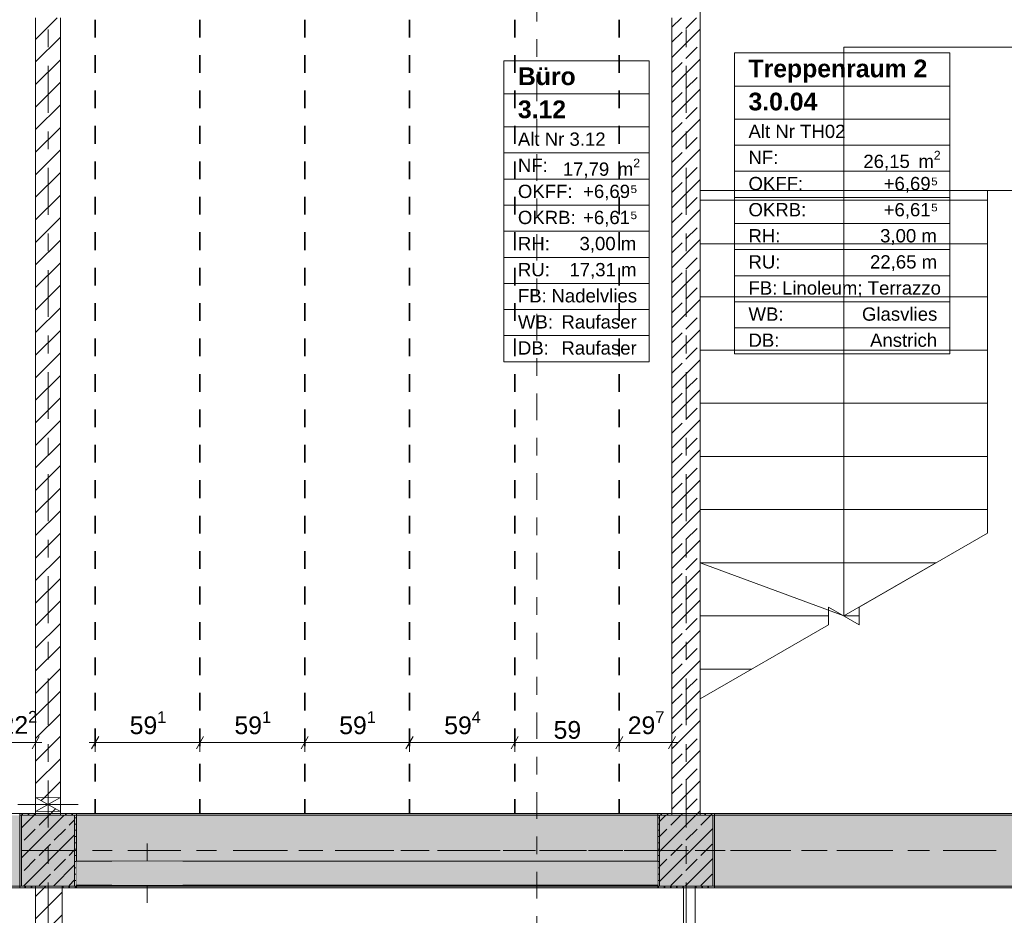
# Model space of a CAD drawing. Header units: metres. Extents: x -3.6 to 84.5, y -11 to 16.8.
# Tile 53 of 124: x 7.6 to 13.1, y 7.9 to 13. Entities that reach past the tile are written whole.
import ezdxf

# ---------------------------------------------------------------- set-up
doc = ezdxf.new("R2010")
doc.units = ezdxf.units.M
doc.header["$MEASUREMENT"] = 0
for name, pattern in [('Achse', [0.2, 0.1, -0.05, 0, -0.05]), ('Schnittlinie', [0.3, 0.15, -0.075, 0, -0.075]), ('Strichlinie doppelt', [0.546806, 0.264583, -0.105833, 0.070556, -0.105833]), ('Strichlinie eng', [0.115, 0.075, -0.04]), ('Wipeout_Contour', [1, 0, -1])]:
    doc.linetypes.add(name, pattern=pattern)
for name, color, linetype in [('155 - Bemaßung_ Beschriftung.Ausbau - Deckenelemente', 7, 'Continuous'), ('201a - Marker.Schnitt - optisch Grundriss', 7, 'Continuous'), ('401 - Zone.Raum_ Raumbegrenzung_ Whg.', 7, 'Continuous'), ('451 - Universal.Achsen Raster', 7, 'Continuous'), ('605 - Struktur.Wand Innen', 7, 'Continuous'), ('607 - Struktur.Stütze', 7, 'Continuous'), ('608 - Struktur.Träger', 7, 'Continuous'), ('610 - Struktur.Treppe_ Rampe', 7, 'Continuous'), ('Abbruch_605 - Struktur.Wand Innen', 7, 'Continuous'), ('Neubau_605 - Struktur.Wand Innen', 7, 'Continuous')]:
    doc.layers.add(name, color=color, linetype=linetype)
doc.styles.add('ERSTELLTER_STIL_1', font='txt')
doc.styles.add('ERSTELLTER_STIL_2', font='txt')
doc.linetypes.add('Abbruch 1', pattern='A,0,[1,2022.0244.A_L5A-PL04.09_iA_Deckenelemente 2.OG1.Shx,S=0.001984,R=0,X=0,Y=0],-0.25,0', length=0.25)
doc.dimstyles.new('ERSTELLTER_STIL__1', dxfattribs={"dimtxt": 0.1, "dimasz": 0.0532, "dimexe": 0.18, "dimexo": 0.0625, "dimgap": 0, "dimtad": 1, "dimtih": 1, "dimtoh": 1, "dimzin": 0, "dimdsep": 46, "dimtxsty": 'ERSTELLTER_STIL_2', "dimblk": 'ARROWHEAD_2', "dimblk1": 'ARROWHEAD_2', "dimblk2": 'ARROWHEAD_2', "dimcen": 0.09, "dimse1": 1, "dimse2": 1, "dimclrd": 7, "dimclre": 7, "dimclrt": 7, "dimazin": 0, "dimtfac": 1, "dimtdec": 4, "dimtmove": 0, "dimatfit": 3, "dimfxl": 1, "dimtolj": 1, "dimtzin": 0, "dimarcsym": 0})
doc.dimstyles.new('ERSTELLTER_STIL__2', dxfattribs={"dimtxt": 0.1, "dimasz": 0.0532, "dimexe": 0.18, "dimexo": 0.0625, "dimgap": 0, "dimtad": 1, "dimtih": 1, "dimtoh": 1, "dimzin": 0, "dimdsep": 46, "dimtxsty": 'ERSTELLTER_STIL_2', "dimblk": 'ARROWHEAD_2', "dimblk1": 'ARROWHEAD_2', "dimblk2": 'ARROWHEAD_2', "dimcen": 0.09, "dimse1": 1, "dimse2": 1, "dimclrd": 7, "dimclre": 7, "dimclrt": 7, "dimazin": 0, "dimtfac": 1, "dimtdec": 4, "dimtmove": 2, "dimatfit": 3, "dimfxl": 1, "dimtolj": 1, "dimtzin": 0, "dimarcsym": 0})
pattern_1 = [(45, (0, 0), (-0.08485281, 0.08485281), []), (45, (-0.04243, 0.04243), (-0.08485281, 0.08485281), [0.09, -0.03])]
pattern_2 = [(45, (0, 0), (-0.01767767, 0.01767767), [0, -0.025])]
pattern_3 = [(45, (0, 0), (-0.0636396, 0.0636396), [])]

# ---------------------------------------------------------------- blocks, each defined once
blk = doc.blocks.new('*D205')
at = {"layer": '155 - Bemaßung_ Beschriftung.Ausbau - Deckenelemente', "color": 7, "linetype": 'Continuous', "lineweight": 5}
for p, q in [((8.0162, 8.945), (7.9758, 8.875)), ((7.996, 8.8575), (7.996, 8.9625)), ((8.6072, 8.945), (8.5668, 8.875)), ((8.587, 8.8575), (8.587, 8.9625)), ((7.9618, 8.91), (7.996, 8.91)), ((7.996, 8.91), (8.587, 8.91))]:
    blk.add_line(p, q, dxfattribs=at)
at = {"layer": '155 - Bemaßung_ Beschriftung.Ausbau - Deckenelemente', "color": 7, "lineweight": 5, "insert": (8.1906, 8.9283), "char_height": 0.1, "attachment_point": 7, "style": 'ERSTELLTER_STIL_2'}
blk.add_mtext('\\A1;{\\pql;\\fArial|b0|i0|c0|p38;59\\fArial|b0|i0|c0|p38;\\A1{\\H.66x;\\S1^  ;}}', dxfattribs=at)
blk = doc.blocks.new('ARROWHEAD_2')
at = {"color": 0, "linetype": 'Continuous', "lineweight": 0}
for p, q in [((0, 0), (-1, 0)), ((-0.38, -0.66), (0.38, 0.66))]:
    blk.add_line(p, q, dxfattribs=at)
blk = doc.blocks.new('*D206')
at = {"layer": '155 - Bemaßung_ Beschriftung.Ausbau - Deckenelemente', "color": 7, "linetype": 'Continuous', "lineweight": 5}
for p, q in [((8.6072, 8.945), (8.5668, 8.875)), ((8.587, 8.8575), (8.587, 8.9625)), ((9.1982, 8.945), (9.1578, 8.875)), ((9.178, 8.8575), (9.178, 8.9625)), ((8.587, 8.91), (9.178, 8.91))]:
    blk.add_line(p, q, dxfattribs=at)
at = {"layer": '155 - Bemaßung_ Beschriftung.Ausbau - Deckenelemente', "color": 7, "lineweight": 5, "insert": (8.7816, 8.9283), "char_height": 0.1, "attachment_point": 7, "style": 'ERSTELLTER_STIL_2'}
blk.add_mtext('\\A1;{\\pql;\\fArial|b0|i0|c0|p38;59\\fArial|b0|i0|c0|p38;\\A1{\\H.66x;\\S1^  ;}}', dxfattribs=at)
blk = doc.blocks.new('*D207')
at = {"layer": '155 - Bemaßung_ Beschriftung.Ausbau - Deckenelemente', "color": 7, "linetype": 'Continuous', "lineweight": 5}
for p, q in [((9.1982, 8.945), (9.1578, 8.875)), ((9.178, 8.8575), (9.178, 8.9625)), ((9.7892, 8.945), (9.7488, 8.875)), ((9.769, 8.8575), (9.769, 8.9625)), ((9.178, 8.91), (9.769, 8.91))]:
    blk.add_line(p, q, dxfattribs=at)
at = {"layer": '155 - Bemaßung_ Beschriftung.Ausbau - Deckenelemente', "color": 7, "lineweight": 5, "insert": (9.3726, 8.9283), "char_height": 0.1, "attachment_point": 7, "style": 'ERSTELLTER_STIL_2'}
blk.add_mtext('\\A1;{\\pql;\\fArial|b0|i0|c0|p38;59\\fArial|b0|i0|c0|p38;\\A1{\\H.66x;\\S1^  ;}}', dxfattribs=at)
blk = doc.blocks.new('*D208')
at = {"layer": '155 - Bemaßung_ Beschriftung.Ausbau - Deckenelemente', "color": 7, "linetype": 'Continuous', "lineweight": 5}
for p, q in [((9.7892, 8.945), (9.7488, 8.875)), ((9.769, 8.8575), (9.769, 8.9625)), ((10.3832, 8.945), (10.3428, 8.875)), ((10.363, 8.8575), (10.363, 8.9625)), ((9.769, 8.91), (10.363, 8.91))]:
    blk.add_line(p, q, dxfattribs=at)
at = {"layer": '155 - Bemaßung_ Beschriftung.Ausbau - Deckenelemente', "color": 7, "lineweight": 5, "insert": (9.9651, 8.9283), "char_height": 0.1, "attachment_point": 7, "style": 'ERSTELLTER_STIL_2'}
blk.add_mtext('\\A1;{\\pql;\\fArial|b0|i0|c0|p38;59\\fArial|b0|i0|c0|p38;\\A1{\\H.66x;\\S4^  ;}}', dxfattribs=at)
blk = doc.blocks.new('*D209')
at = {"layer": '155 - Bemaßung_ Beschriftung.Ausbau - Deckenelemente', "color": 7, "linetype": 'Continuous', "lineweight": 5}
for p, q in [((10.3832, 8.945), (10.3428, 8.875)), ((10.363, 8.8575), (10.363, 8.9625)), ((10.9732, 8.945), (10.9328, 8.875)), ((10.953, 8.8575), (10.953, 8.9625)), ((10.363, 8.91), (10.953, 8.91))]:
    blk.add_line(p, q, dxfattribs=at)
at = {"layer": '155 - Bemaßung_ Beschriftung.Ausbau - Deckenelemente', "color": 7, "lineweight": 5, "insert": (10.5821, 8.93), "char_height": 0.1, "attachment_point": 7, "style": 'ERSTELLTER_STIL_2'}
blk.add_mtext('\\A1;{\\pql;\\fArial|b0|i0|c0|p38;59}', dxfattribs=at)
blk = doc.blocks.new('*D210')
at = {"layer": '155 - Bemaßung_ Beschriftung.Ausbau - Deckenelemente', "color": 7, "linetype": 'Continuous', "lineweight": 5}
for p, q in [((10.9732, 8.945), (10.9328, 8.875)), ((10.953, 8.8575), (10.953, 8.9625)), ((11.2298, 8.875), (11.2702, 8.945)), ((11.25, 8.8575), (11.25, 8.9625)), ((10.953, 8.91), (11.25, 8.91)), ((11.25, 8.91), (11.2842, 8.91))]:
    blk.add_line(p, q, dxfattribs=at)
at = {"layer": '155 - Bemaßung_ Beschriftung.Ausbau - Deckenelemente', "color": 7, "lineweight": 5, "insert": (11.0006, 8.9283), "char_height": 0.1, "attachment_point": 7, "style": 'ERSTELLTER_STIL_2'}
blk.add_mtext('\\A1;{\\pql;\\fArial|b0|i0|c0|p38;29\\fArial|b0|i0|c0|p38;\\A1{\\H.66x;\\S7^  ;}}', dxfattribs=at)
blk = doc.blocks.new('*D224')
at = {"layer": '155 - Bemaßung_ Beschriftung.Ausbau - Deckenelemente', "color": 7, "linetype": 'Continuous', "lineweight": 5}
for p, q in [((7.4582, 8.945), (7.4178, 8.875)), ((7.438, 8.8575), (7.438, 8.9625)), ((7.6398, 8.875), (7.6802, 8.945)), ((7.66, 8.8575), (7.66, 8.9625)), ((7.438, 8.91), (7.66, 8.91)), ((7.66, 8.91), (7.6943, 8.91))]:
    blk.add_line(p, q, dxfattribs=at)
at = {"layer": '155 - Bemaßung_ Beschriftung.Ausbau - Deckenelemente', "color": 7, "lineweight": 5, "insert": (7.4624, 8.93), "char_height": 0.1, "attachment_point": 7, "style": 'ERSTELLTER_STIL_2'}
blk.add_mtext('\\A1;{\\pql;\\fArial|b0|i0|c0|p38;22\\fArial|b0|i0|c0|p38;\\A1{\\H.66x;\\S2^  ;}}', dxfattribs=at)

msp = doc.modelspace()

# ---------------------------------------------------------------- hatches: boundary and pattern name
at = {"layer": '605 - Struktur.Wand Innen', "linetype": 'Continuous', "lineweight": 0, "true_color": 0x000000}
h = msp.add_hatch(dxfattribs=at)
h.set_pattern_fill('Beton__Stahlbeton_0001', color=18, style=0, pattern_type=2)
h.set_pattern_definition(pattern_1)
h.paths.add_polyline_path([(11.41, 13), (11.25, 13), (11.25, 8.5), (11.41, 8.5)])
at = {"layer": '607 - Struktur.Stütze', "linetype": 'Continuous', "lineweight": 0, "true_color": 0x000000}
h = msp.add_hatch(dxfattribs=at)
h.set_pattern_fill('Gips_0001', color=18, style=0, pattern_type=2)
h.set_pattern_definition(pattern_2)
h.paths.add_polyline_path([(7.66, 8.51), (7.57, 8.51), (7.57, 8.09), (7.66, 8.09), (7.66, 8.1), (7.58, 8.1), (7.58, 8.5), (7.66, 8.5)])
h = msp.add_hatch(dxfattribs=at)
h.set_pattern_fill('Beton__Stahlbeton_0001', color=18, style=0, pattern_type=2)
h.set_pattern_definition(pattern_1)
h.paths.add_polyline_path([(7.58, 8.1), (7.88, 8.1), (7.88, 8.5), (7.58, 8.5)])
h = msp.add_hatch(dxfattribs=at)
h.set_pattern_fill('Gips_0001', color=18, style=0, pattern_type=2)
h.set_pattern_definition(pattern_2)
h.paths.add_polyline_path([(7.89, 8.51), (7.8, 8.51), (7.8, 8.5), (7.88, 8.5), (7.88, 8.1), (7.81, 8.1), (7.81, 8.09), (7.89, 8.09)])
h = msp.add_hatch(dxfattribs=at)
h.set_pattern_fill('Gips_0001', color=18, style=0, pattern_type=2)
h.set_pattern_definition(pattern_2)
h.paths.add_polyline_path([(11.17, 8.51), (11.17, 8.09), (11.315, 8.09), (11.315, 8.1), (11.18, 8.1), (11.18, 8.5), (11.25, 8.5), (11.25, 8.51)])
h = msp.add_hatch(dxfattribs=at)
h.set_pattern_fill('Beton__Stahlbeton_0001', color=18, style=0, pattern_type=2)
h.set_pattern_definition(pattern_1)
h.paths.add_polyline_path([(11.18, 8.1), (11.48, 8.1), (11.48, 8.5), (11.18, 8.5)])
h = msp.add_hatch(dxfattribs=at)
h.set_pattern_fill('Gips_0001', color=18, style=0, pattern_type=2)
h.set_pattern_definition(pattern_2)
h.paths.add_polyline_path([(11.38, 8.09), (11.49, 8.09), (11.49, 8.51), (11.41, 8.51), (11.41, 8.5), (11.48, 8.5), (11.48, 8.1), (11.38, 8.1)])
at = {"layer": '608 - Struktur.Träger', "linetype": 'Continuous', "lineweight": 0, "true_color": 0x000000}
h = msp.add_hatch(dxfattribs=at)
h.set_pattern_fill('Gips_0001', color=18, style=0, pattern_type=2)
h.set_pattern_definition(pattern_2)
h.paths.add_polyline_path([(7.89, 8.51), (7.89, 8.5), (11.17, 8.5), (11.17, 8.51)])
h = msp.add_hatch(dxfattribs=at)
h.set_pattern_fill('Gips_0001', color=18, style=0, pattern_type=2)
h.set_pattern_definition(pattern_2)
h.paths.add_polyline_path([(11.49, 8.5), (14.77, 8.5), (14.77, 8.51), (11.49, 8.51)])
h = msp.add_hatch(dxfattribs=at)
h.set_pattern_fill('Gips_0001', color=18, style=0, pattern_type=2)
h.set_pattern_definition(pattern_2)
h.paths.add_polyline_path([(11.49, 8.1), (11.49, 8.09), (14.77, 8.09), (14.77, 8.1)])
at = {"layer": 'Abbruch_605 - Struktur.Wand Innen', "linetype": 'Continuous', "lineweight": 0, "true_color": 0x000000}
h = msp.add_hatch(dxfattribs=at)
h.set_pattern_fill('MW_Ziegel_0001', color=18, style=0, pattern_type=2)
h.set_pattern_definition(pattern_3)
h.paths.add_polyline_path([(7.8, 8.6), (7.66, 8.6), (7.73, 8.56)])
h = msp.add_hatch(dxfattribs=at)
h.set_pattern_fill('MW_Ziegel_0001', color=18, style=0, pattern_type=2)
h.set_pattern_definition(pattern_3)
h.paths.add_polyline_path([(7.66, 8.52), (7.8, 8.52), (7.73, 8.56)])
at = {"layer": 'Neubau_605 - Struktur.Wand Innen', "linetype": 'Continuous', "lineweight": 0, "true_color": 0x000000}
for points in [[(8.49, 8.24), (8.09, 8.24), (8.29, 8.1725)], [(8.09, 8.105), (8.49, 8.105), (8.29, 8.1725)]]:
    msp.add_hatch(color=18, dxfattribs=at).paths.add_polyline_path(points)

# ---------------------------------------------------------------- linework, layer by layer
at = {"layer": '155 - Bemaßung_ Beschriftung.Ausbau - Deckenelemente', "color": 7, "linetype": 'Achse', "lineweight": 35}
for p, q in [((7.996, 12.99), (7.996, 8.51)), ((8.587, 12.99), (8.587, 8.51)), ((9.178, 12.99), (9.178, 8.51)), ((9.769, 12.99), (9.769, 8.51)), ((10.363, 12.99), (10.363, 8.51)), ((10.953, 12.99), (10.953, 8.51))]:
    msp.add_line(p, q, dxfattribs=at)
at = {"layer": '401 - Zone.Raum_ Raumbegrenzung_ Whg.', "color": 7, "linetype": 'Continuous', "lineweight": 9}
for p, q in [((12.8169, 12.8022), (11.6031, 12.8022)), ((11.6031, 12.8022), (11.6031, 11.1031)), ((11.6031, 12.8022), (12.8169, 12.8022)), ((11.6031, 12.6156), (11.6031, 12.8022)), ((12.8169, 11.1031), (12.8169, 12.8022)), ((12.8169, 12.8022), (12.8169, 12.6156)), ((11.121, 12.7583), (10.3022, 12.7583)), ((10.3022, 12.7583), (10.3022, 11.0591)), ((10.3022, 12.7583), (11.121, 12.7583)), ((10.3022, 12.5716), (10.3022, 12.7583)), ((11.121, 11.0591), (11.121, 12.7583)), ((11.121, 12.7583), (11.121, 12.5716)), ((12.8169, 12.6156), (11.6031, 12.6156)), ((11.6031, 12.6156), (12.8169, 12.6156)), ((11.6031, 12.429), (11.6031, 12.6156)), ((12.8169, 12.6156), (12.8169, 12.429)), ((11.121, 12.5716), (10.3022, 12.5716)), ((10.3022, 12.5716), (11.121, 12.5716)), ((10.3022, 12.385), (10.3022, 12.5716)), ((11.121, 12.5716), (11.121, 12.385)), ((12.8169, 12.429), (11.6031, 12.429)), ((11.6031, 12.429), (12.8169, 12.429)), ((11.6031, 12.2817), (11.6031, 12.429)), ((12.8169, 12.429), (12.8169, 12.2817)), ((11.121, 12.385), (10.3022, 12.385)), ((10.3022, 12.385), (11.121, 12.385)), ((10.3022, 12.2377), (10.3022, 12.385)), ((11.121, 12.385), (11.121, 12.2377)), ((12.8169, 12.2817), (11.6031, 12.2817)), ((11.6031, 12.2817), (12.8169, 12.2817)), ((11.6031, 12.1343), (11.6031, 12.2817)), ((12.8169, 12.2817), (12.8169, 12.1343)), ((11.121, 12.2377), (10.3022, 12.2377)), ((10.3022, 12.2377), (11.121, 12.2377)), ((10.3022, 12.0904), (10.3022, 12.2377)), ((11.121, 12.2377), (11.121, 12.0904)), ((12.8169, 12.1343), (11.6031, 12.1343)), ((11.6031, 12.1343), (12.8169, 12.1343)), ((11.6031, 11.987), (11.6031, 12.1343)), ((12.8169, 12.1343), (12.8169, 11.987)), ((11.121, 12.0904), (10.3022, 12.0904)), ((10.3022, 12.0904), (11.121, 12.0904)), ((10.3022, 11.9431), (10.3022, 12.0904)), ((11.121, 12.0904), (11.121, 11.9431)), ((12.8169, 11.987), (11.6031, 11.987)), ((11.6031, 11.987), (12.8169, 11.987)), ((11.6031, 11.8397), (11.6031, 11.987)), ((12.8169, 11.987), (12.8169, 11.8397)), ((11.121, 11.9431), (10.3022, 11.9431)), ((10.3022, 11.9431), (11.121, 11.9431)), ((10.3022, 11.7958), (10.3022, 11.9431)), ((11.121, 11.9431), (11.121, 11.7958)), ((12.8169, 11.8397), (11.6031, 11.8397)), ((11.6031, 11.8397), (12.8169, 11.8397)), ((11.6031, 11.6924), (11.6031, 11.8397)), ((12.8169, 11.8397), (12.8169, 11.6924)), ((11.121, 11.7958), (10.3022, 11.7958)), ((10.3022, 11.7958), (11.121, 11.7958)), ((10.3022, 11.6484), (10.3022, 11.7958)), ((11.121, 11.7958), (11.121, 11.6484)), ((12.8169, 11.6924), (11.6031, 11.6924)), ((11.6031, 11.6924), (12.8169, 11.6924)), ((11.6031, 11.5451), (11.6031, 11.6924)), ((12.8169, 11.6924), (12.8169, 11.5451)), ((11.121, 11.6484), (10.3022, 11.6484)), ((10.3022, 11.6484), (11.121, 11.6484)), ((10.3022, 11.5011), (10.3022, 11.6484)), ((11.121, 11.6484), (11.121, 11.5011)), ((11.121, 11.5011), (10.3022, 11.5011)), ((10.3022, 11.5011), (11.121, 11.5011)), ((10.3022, 11.3538), (10.3022, 11.5011)), ((11.121, 11.5011), (11.121, 11.3538)), ((12.8169, 11.5451), (11.6031, 11.5451)), ((11.6031, 11.5451), (12.8169, 11.5451)), ((11.6031, 11.3977), (11.6031, 11.5451)), ((12.8169, 11.5451), (12.8169, 11.3977)), ((12.8169, 11.3977), (11.6031, 11.3977)), ((11.6031, 11.3977), (12.8169, 11.3977)), ((11.6031, 11.2504), (11.6031, 11.3977)), ((12.8169, 11.3977), (12.8169, 11.2504)), ((11.121, 11.3538), (10.3022, 11.3538)), ((10.3022, 11.3538), (11.121, 11.3538)), ((10.3022, 11.2065), (10.3022, 11.3538)), ((11.121, 11.3538), (11.121, 11.2065)), ((12.8169, 11.2504), (11.6031, 11.2504)), ((11.6031, 11.2504), (12.8169, 11.2504)), ((11.6031, 11.1031), (11.6031, 11.2504)), ((12.8169, 11.2504), (12.8169, 11.1031)), ((11.121, 11.2065), (10.3022, 11.2065)), ((10.3022, 11.2065), (11.121, 11.2065)), ((10.3022, 11.0591), (10.3022, 11.2065)), ((11.121, 11.2065), (11.121, 11.0591)), ((10.3022, 11.0591), (11.121, 11.0591)), ((11.121, 11.0591), (10.3022, 11.0591)), ((11.6031, 11.1031), (12.8169, 11.1031)), ((12.8169, 11.1031), (11.6031, 11.1031))]:
    msp.add_line(p, q, dxfattribs=at)
at = {"layer": '451 - Universal.Achsen Raster', "color": 160, "linetype": 'Strichlinie doppelt', "lineweight": 9, "true_color": 0x3232ff}
msp.add_line((64.935, 8.3), (-3.175, 8.3), dxfattribs=at)
at = {"layer": '605 - Struktur.Wand Innen', "color": 7, "linetype": 'Continuous', "lineweight": 18, "flags": 128}
for points in [[(11.25, 13), (11.25, 8.5)], [(11.41, 8.5), (11.41, 13)]]:
    msp.add_lwpolyline(points, dxfattribs=at)
at = {"layer": '605 - Struktur.Wand Innen', "color": 7, "linetype": 'Continuous', "lineweight": 13, "flags": 128}
for points in [[(8.49, 8.24), (8.09, 8.24)], [(8.09, 8.105), (8.49, 8.105)]]:
    msp.add_lwpolyline(points, dxfattribs=at)
at = {"layer": '607 - Struktur.Stütze', "color": 7, "linetype": 'Continuous', "lineweight": 5, "flags": 128}
for points in [[(7.66, 8.51), (7.57, 8.51), (7.57, 8.09), (7.66, 8.09)], [(7.81, 8.09), (7.89, 8.09), (7.89, 8.51), (7.8, 8.51)], [(11.25, 8.51), (11.17, 8.51), (11.17, 8.09), (11.315, 8.09)], [(11.38, 8.09), (11.49, 8.09), (11.49, 8.51), (11.41, 8.51)]]:
    msp.add_lwpolyline(points, dxfattribs=at)
at = {"layer": '607 - Struktur.Stütze', "color": 7, "linetype": 'Continuous', "lineweight": 13, "flags": 128}
for points in [[(7.58, 8.1), (7.88, 8.1), (7.88, 8.5), (7.58, 8.5)], [(11.18, 8.1), (11.48, 8.1), (11.48, 8.5), (11.18, 8.5)]]:
    msp.add_lwpolyline(points, close=True, dxfattribs=at)
at = {"layer": '608 - Struktur.Träger', "color": 7, "linetype": 'Continuous', "lineweight": 5}
for p, q in [((7.89, 8.51), (7.89, 8.5)), ((11.17, 8.51), (7.89, 8.51)), ((11.17, 8.51), (11.17, 8.5)), ((11.49, 8.51), (11.49, 8.5)), ((14.77, 8.51), (11.49, 8.51)), ((11.49, 8.1), (11.49, 8.09)), ((14.77, 8.09), (11.49, 8.09))]:
    msp.add_line(p, q, dxfattribs=at)
at = {"layer": '608 - Struktur.Träger', "color": 7, "linetype": 'Continuous', "lineweight": 13}
for p, q in [((11.17, 8.5), (7.89, 8.5)), ((11.49, 8.5), (11.17, 8.5)), ((14.77, 8.5), (11.49, 8.5))]:
    msp.add_line(p, q, dxfattribs=at)
at = {"layer": '608 - Struktur.Träger', "color": 7, "linetype": 'Achse', "lineweight": 9}
msp.add_line((0.38, 8.3), (61.88, 8.3), dxfattribs=at)
at = {"layer": '610 - Struktur.Treppe_ Rampe', "color": 7, "linetype": 'Continuous', "lineweight": 18}
for p, q in [((11.41, 13.645), (11.41, 12.025)), ((14.03, 12.835), (12.22, 12.835)), ((12.22, 12.835), (12.22, 12.025)), ((11.41, 12.025), (13.03, 12.025)), ((11.41, 12.025), (11.41, 11.725)), ((13.03, 12.025), (11.41, 12.025)), ((12.22, 12.025), (12.22, 9.625)), ((13.03, 12.025), (13.22, 12.025)), ((13.03, 11.725), (13.03, 12.025)), ((11.41, 11.725), (13.03, 11.725)), ((13.03, 11.725), (11.41, 11.725)), ((11.41, 11.725), (11.41, 11.425)), ((13.03, 11.425), (13.03, 11.725)), ((11.41, 11.425), (13.03, 11.425)), ((13.03, 11.425), (11.41, 11.425)), ((11.41, 11.425), (11.41, 11.125)), ((13.03, 11.125), (13.03, 11.425)), ((11.41, 11.125), (13.03, 11.125)), ((13.03, 11.125), (11.41, 11.125)), ((11.41, 11.125), (11.41, 10.825)), ((13.03, 10.825), (13.03, 11.125)), ((11.41, 10.825), (13.03, 10.825)), ((13.03, 10.825), (11.41, 10.825)), ((11.41, 10.825), (11.41, 10.525)), ((13.03, 10.525), (13.03, 10.825)), ((11.41, 10.525), (13.03, 10.525)), ((13.03, 10.525), (11.41, 10.525)), ((11.41, 10.525), (11.41, 10.225)), ((13.03, 10.225), (13.03, 10.525)), ((11.41, 10.225), (13.03, 10.225)), ((13.03, 10.225), (11.41, 10.225)), ((11.41, 10.225), (11.41, 9.925)), ((13.03, 10.0926), (13.03, 10.225)), ((13.03, 10.0926), (12.3066, 9.675)), ((11.41, 9.925), (12.7396, 9.925)), ((12.7396, 9.925), (11.41, 9.925)), ((11.41, 9.925), (11.41, 9.625)), ((11.41, 9.925), (12.22, 9.625)), ((12.22, 9.625), (12.7396, 9.925)), ((12.3066, 9.575), (12.1334, 9.675)), ((12.1334, 9.675), (12.1334, 9.575)), ((12.3066, 9.675), (12.3066, 9.575)), ((11.41, 9.625), (12.1334, 9.625)), ((12.1334, 9.625), (11.41, 9.625)), ((11.41, 9.625), (11.41, 9.325)), ((12.22, 9.625), (12.3066, 9.625)), ((12.3066, 9.625), (12.22, 9.625)), ((12.1334, 9.575), (11.41, 9.1573)), ((11.41, 9.325), (11.7004, 9.325)), ((11.7004, 9.325), (11.41, 9.325)), ((11.41, 9.325), (11.41, 9.1573))]:
    msp.add_line(p, q, dxfattribs=at)
at = {"layer": '610 - Struktur.Treppe_ Rampe', "color": 7, "linetype": 'Continuous', "lineweight": 13}
for p, q in [((11.41, 13.645), (11.41, 12.025)), ((11.41, 12.025), (13.03, 12.025)), ((11.41, 12.025), (11.41, 9.1573)), ((13.03, 12.025), (13.22, 12.025)), ((13.03, 10.0926), (13.03, 12.025)), ((13.03, 11.9706), (11.41, 11.9706))]:
    msp.add_line(p, q, dxfattribs=at)
at = {"layer": 'Abbruch_605 - Struktur.Wand Innen', "color": 160, "linetype": 'Abbruch 1', "lineweight": 5, "true_color": 0x3232ff}
for p, q in [((7.56, 8.56), (7.9, 8.56)), ((7.56, 8.56), (7.9, 8.56)), ((8.29, 8.005), (8.29, 8.34))]:
    msp.add_line(p, q, dxfattribs=at)
at = {"layer": 'Abbruch_605 - Struktur.Wand Innen', "color": 7, "linetype": 'Abbruch 1', "lineweight": 18}
for p, q in [((7.8, 8.6), (7.66, 8.6)), ((7.66, 8.52), (7.8, 8.52))]:
    msp.add_line(p, q, dxfattribs=at)
at = {"layer": 'Abbruch_605 - Struktur.Wand Innen', "color": 7, "linetype": 'Abbruch 1', "lineweight": 13}
for p, q in [((8.09, 8.24), (8.09, 8.105)), ((8.49, 8.105), (8.49, 8.24))]:
    msp.add_line(p, q, dxfattribs=at)
at = {"layer": 'Abbruch_605 - Struktur.Wand Innen', "color": 7, "linetype": 'Abbruch 1', "lineweight": 18, "flags": 128}
for points in [[(7.66, 8.6), (7.66, 8.52)], [(7.8, 8.52), (7.8, 8.6)]]:
    msp.add_lwpolyline(points, dxfattribs=at)
at = {"layer": 'Neubau_605 - Struktur.Wand Innen', "color": 1, "linetype": 'Continuous', "lineweight": 9}
for p, q in [((7.66, 8.52), (7.8, 8.6)), ((7.66, 8.6), (7.8, 8.52))]:
    msp.add_line(p, q, dxfattribs=at)
at = {"layer": 'Neubau_605 - Struktur.Wand Innen', "color": 1, "linetype": 'Strichlinie eng', "lineweight": 9}
for p, q in [((8.49, 8.105), (8.09, 8.24)), ((8.09, 8.105), (8.49, 8.24))]:
    msp.add_line(p, q, dxfattribs=at)

# ---------------------------------------------------------------- texts
at = {"layer": '401 - Zone.Raum_ Raumbegrenzung_ Whg.', "color": 7, "lineweight": 9, "attachment_point": 1}
for s, insert, char_height, style in [('\\A1;{\\pqj;\\pt0;\\fArial|b1|i0|c0|p38;}', (12.7383, 12.7875), 0.1, 'ERSTELLTER_STIL_1'), ('\\A1;{\\pqj;\\pt0;\\fArial|b1|i0|c0|p38;Büro}', (10.3808, 12.7207), 0.1, 'ERSTELLTER_STIL_1'), ('\\A1;{\\pqj;\\pt0;\\fArial|b1|i0|c0|p38;}', (11.0425, 12.7435), 0.1, 'ERSTELLTER_STIL_1'), ('\\A1;{\\pqj;\\pt0;\\fArial|b1|i0|c0|p38;Treppenraum 2}', (11.6817, 12.7646), 0.1, 'ERSTELLTER_STIL_1'), ('\\A1;{\\pqj;\\pt0;\\fArial|b1|i0|c0|p38;}', (11.0425, 12.5569), 0.1, 'ERSTELLTER_STIL_1'), ('\\A1;{\\pql;\\pt0;\\fArial|b1|i0|c0|p38;3.0.04}', (11.6817, 12.578), 0.1, 'ERSTELLTER_STIL_1'), ('\\A1;{\\pqj;\\pt0;\\fArial|b1|i0|c0|p38;}', (12.7383, 12.6009), 0.1, 'ERSTELLTER_STIL_1'), ('\\A1;{\\pql;\\pt0;\\fArial|b1|i0|c0|p38;3.12}', (10.3808, 12.5341), 0.1, 'ERSTELLTER_STIL_1'), ('\\A1;{\\pqj;\\pt0;\\fArial|b0|i0|c0|p38;Alt Nr TH02}', (11.6817, 12.3971), 0.075, 'ERSTELLTER_STIL_2'), ('\\A1;{\\pqj;\\pt0;\\fArial|b0|i0|c0|p38;}', (12.7383, 12.4143), 0.075, 'ERSTELLTER_STIL_2'), ('\\A1;{\\pqj;\\pt0;\\fArial|b0|i0|c0|p38;Alt Nr 3.12}', (10.3808, 12.3532), 0.075, 'ERSTELLTER_STIL_2'), ('\\A1;{\\pqj;\\pt0;\\fArial|b0|i0|c0|p38;}', (11.0425, 12.3703), 0.075, 'ERSTELLTER_STIL_2'), ('\\A1;{\\pqj;\\pt0;\\fArial|b0|i0|c0|p38;NF: }', (11.6817, 12.2498), 0.075, 'ERSTELLTER_STIL_2'), ('\\A1;{\\pqj;\\pt0;\\fArial|b0|i0|c0|p38;NF: }', (10.3808, 12.2058), 0.075, 'ERSTELLTER_STIL_2'), ('\\A1;{\\pql;\\pt0,0.05;\\fArial|b0|i0|c0|p38;26,15\\fArial|b0|i0|c0|p38;\\A1{\\H.66x;\\S^  ;}\\fArial|b0|i0|c0|p38; m\\fArial|b0|i0|c0|p38;\\A1{\\H.66x;\\S2^  ;}}', (12.3298, 12.2498), 0.075, 'ERSTELLTER_STIL_2'), ('\\A1;{\\pqj;\\pt0;\\fArial|b0|i0|c0|p38;+6,69⁵}', (12.4442, 12.1025), 0.075, 'ERSTELLTER_STIL_2'), ('\\A1;{\\pqj;\\pt0;\\fArial|b0|i0|c0|p38;OKFF: }', (10.3808, 12.0585), 0.075, 'ERSTELLTER_STIL_2'), ('\\A1;{\\pql;\\pt0,0.05;\\fArial|b0|i0|c0|p38;17,79\\fArial|b0|i0|c0|p38;\\A1{\\H.66x;\\S^  ;}\\fArial|b0|i0|c0|p38; m\\fArial|b0|i0|c0|p38;\\A1{\\H.66x;\\S2^  ;}}', (10.6339, 12.2058), 0.075, 'ERSTELLTER_STIL_2'), ('\\A1;{\\pqj;\\pt0;\\fArial|b0|i0|c0|p38;+6,69⁵}', (10.7483, 12.0585), 0.075, 'ERSTELLTER_STIL_2'), ('\\A1;{\\pqj;\\pt0;\\fArial|b0|i0|c0|p38;OKFF: }', (11.6817, 12.1025), 0.075, 'ERSTELLTER_STIL_2'), ('\\A1;{\\pqj;\\pt0;\\fArial|b0|i0|c0|p38;OKRB: }', (11.6817, 11.9551), 0.075, 'ERSTELLTER_STIL_2'), ('\\A1;{\\pqj;\\pt0;\\fArial|b0|i0|c0|p38;+6,61⁵}', (12.4442, 11.9551), 0.075, 'ERSTELLTER_STIL_2'), ('\\A1;{\\pqj;\\pt0;\\fArial|b0|i0|c0|p38;OKRB: }', (10.3808, 11.9112), 0.075, 'ERSTELLTER_STIL_2'), ('\\A1;{\\pqj;\\pt0;\\fArial|b0|i0|c0|p38;+6,61⁵}', (10.7483, 11.9112), 0.075, 'ERSTELLTER_STIL_2'), ('\\A1;{\\pqj;\\pt0;\\fArial|b0|i0|c0|p38;RH: }', (11.6817, 11.8078), 0.075, 'ERSTELLTER_STIL_2'), ('\\A1;{\\pqj;\\pt0;\\fArial|b0|i0|c0|p38;3,00 m}', (12.4243, 11.8078), 0.075, 'ERSTELLTER_STIL_2'), ('\\A1;{\\pqj;\\pt0;\\fArial|b0|i0|c0|p38;RH: }', (10.3808, 11.7639), 0.075, 'ERSTELLTER_STIL_2'), ('\\A1;{\\pqj;\\pt0;\\fArial|b0|i0|c0|p38;3,00 m}', (10.7284, 11.7639), 0.075, 'ERSTELLTER_STIL_2'), ('\\A1;{\\pqj;\\pt0;\\fArial|b0|i0|c0|p38;RU: }', (10.3808, 11.6166), 0.075, 'ERSTELLTER_STIL_2'), ('\\A1;{\\pqj;\\pt0;\\fArial|b0|i0|c0|p38;17,31 m}', (10.6715, 11.6166), 0.075, 'ERSTELLTER_STIL_2'), ('\\A1;{\\pqj;\\pt0;\\fArial|b0|i0|c0|p38;RU: }', (11.6817, 11.6605), 0.075, 'ERSTELLTER_STIL_2'), ('\\A1;{\\pqj;\\pt0;\\fArial|b0|i0|c0|p38;22,65 m}', (12.3674, 11.6605), 0.075, 'ERSTELLTER_STIL_2'), ('\\A1;{\\pqj;\\pt0;\\fArial|b0|i0|c0|p38;FB: }', (11.6817, 11.5132), 0.075, 'ERSTELLTER_STIL_2'), ('\\A1;{\\pqj;\\pt0;\\fArial|b0|i0|c0|p38;Linoleum; Terrazzo}', (11.8709, 11.5132), 0.075, 'ERSTELLTER_STIL_2'), ('\\A1;{\\pqj;\\pt0;\\fArial|b0|i0|c0|p38;FB: }', (10.3808, 11.4692), 0.075, 'ERSTELLTER_STIL_2'), ('\\A1;{\\pqj;\\pt0;\\fArial|b0|i0|c0|p38;Nadelvlies}', (10.57, 11.4692), 0.075, 'ERSTELLTER_STIL_2'), ('\\A1;{\\pqj;\\pt0;\\fArial|b0|i0|c0|p38;WB: }', (11.6817, 11.3659), 0.075, 'ERSTELLTER_STIL_2'), ('\\A1;{\\pqj;\\pt0;\\fArial|b0|i0|c0|p38;Glasvlies}', (12.3221, 11.3659), 0.075, 'ERSTELLTER_STIL_2'), ('\\A1;{\\pqj;\\pt0;\\fArial|b0|i0|c0|p38;WB: }', (10.3808, 11.3219), 0.075, 'ERSTELLTER_STIL_2'), ('\\A1;{\\pqj;\\pt0;\\fArial|b0|i0|c0|p38;Raufaser}', (10.6262, 11.3219), 0.075, 'ERSTELLTER_STIL_2'), ('\\A1;{\\pqj;\\pt0;\\fArial|b0|i0|c0|p38;Anstrich}', (12.3674, 11.2185), 0.075, 'ERSTELLTER_STIL_2'), ('\\A1;{\\pqj;\\pt0;\\fArial|b0|i0|c0|p38;DB: }', (10.3808, 11.1746), 0.075, 'ERSTELLTER_STIL_2'), ('\\A1;{\\pqj;\\pt0;\\fArial|b0|i0|c0|p38;Raufaser}', (10.6262, 11.1746), 0.075, 'ERSTELLTER_STIL_2'), ('\\A1;{\\pqj;\\pt0;\\fArial|b0|i0|c0|p38;DB: }', (11.6817, 11.2185), 0.075, 'ERSTELLTER_STIL_2')]:
    msp.add_mtext(s, dxfattribs=dict(at, insert=insert, char_height=char_height, style=style))

# ---------------------------------------------------------------- dimensions: what is measured, and where the dimension line sits
at = {"layer": '155 - Bemaßung_ Beschriftung.Ausbau - Deckenelemente', "color": 7, "linetype": 'Continuous', "lineweight": 5}
for base, p1, p2, picture, middle in [((11.25, 8.91), (10.953, 8.51), (11.25, 10.9618), '*D210', (11.2119, 8.98)), ((8.587, 8.91), (7.996, 8.51), (8.587, 8.51), '*D205', (8.4019, 8.98)), ((9.178, 8.91), (8.587, 8.51), (9.178, 8.51), '*D206', (8.9929, 8.98)), ((9.769, 8.91), (9.178, 8.51), (9.769, 8.51), '*D207', (9.5839, 8.98)), ((10.363, 8.91), (9.769, 8.51), (10.363, 8.51), '*D208', (10.1764, 8.98)), ((10.953, 8.91), (10.363, 8.51), (10.953, 8.51), '*D209', (10.6583, 8.98))]:
    dim = msp.add_linear_dim(base=base, p1=p1, p2=p2, dimstyle='ERSTELLTER_STIL__1', dxfattribs=at)
    dim.commit()
    dim.dimension.update_dxf_attribs({"geometry": picture, "text_midpoint": middle, "dimtype": 160})

# ---------------------------------------------------------------- next in the draw order: wipeouts: each hides what was drawn before it
at = {"color": 254, "linetype": 'Wipeout_Contour', "lineweight": 0, "ltscale": 53.252171}
msp.add_wipeout([(7.66, 13), (7.66, 8.6), (7.8, 8.6), (7.8, 13)], dxfattribs=at).dxf.layer = '605 - Struktur.Wand Innen'
at = {"color": 254, "linetype": 'Wipeout_Contour', "lineweight": 0, "ltscale": 46.023636}
msp.add_wipeout([(7.66, 8.5), (7.8, 8.5), (7.8, 8.52), (7.66, 8.52)], dxfattribs=at).dxf.layer = '605 - Struktur.Wand Innen'
at = {"color": 254, "linetype": 'Wipeout_Contour', "lineweight": 0, "ltscale": 50.306493}
msp.add_wipeout([(7.89, 8.105), (11.17, 8.105), (11.17, 8.24), (7.89, 8.24)], dxfattribs=at).dxf.layer = '605 - Struktur.Wand Innen'
at = {"color": 254, "linetype": 'Wipeout_Contour', "lineweight": 0, "ltscale": 43.974388}
msp.add_wipeout([(7.66, 8.1), (7.66, 7.51), (7.81, 7.51), (7.81, 8.1)], dxfattribs=at).dxf.layer = '605 - Struktur.Wand Innen'
at = {"color": 254, "linetype": 'Wipeout_Contour', "lineweight": 0, "ltscale": 55.78927}
msp.add_wipeout([(11.315, 8.1), (11.315, 8.09), (11.38, 8.09), (11.38, 8.1)], dxfattribs=at).dxf.layer = '605 - Struktur.Wand Innen'

# ---------------------------------------------------------------- next in the draw order: hatches: boundary and pattern name
at = {"layer": '605 - Struktur.Wand Innen', "linetype": 'Continuous', "lineweight": 0, "true_color": 0x000000}
h = msp.add_hatch(dxfattribs=at)
h.set_pattern_fill('MW_Ziegel_0001', color=18, style=0, pattern_type=2)
h.set_pattern_definition(pattern_3)
h.paths.add_polyline_path([(7.66, 13), (7.66, 8.6), (7.8, 8.6), (7.8, 13)])
h = msp.add_hatch(dxfattribs=at)
h.set_pattern_fill('MW_Ziegel_0001', color=18, style=0, pattern_type=2)
h.set_pattern_definition(pattern_3)
h.paths.add_polyline_path([(7.66, 8.5), (7.8, 8.5), (7.8, 8.52), (7.66, 8.52)])
h = msp.add_hatch(dxfattribs=at)
h.set_pattern_fill('MW_Ziegel_0001', color=18, style=0, pattern_type=2)
h.set_pattern_definition(pattern_3)
h.paths.add_polyline_path([(7.66, 8.1), (7.66, 7.51), (7.81, 7.51), (7.81, 8.1)])
h = msp.add_hatch(dxfattribs=at)
h.set_pattern_fill('MW_Ziegel_0001', color=18, style=0, pattern_type=2)
h.set_pattern_definition(pattern_3)
h.paths.add_polyline_path([(11.315, 8.1), (11.315, 8.09), (11.38, 8.09), (11.38, 8.1)])
at = {"layer": '608 - Struktur.Träger', "linetype": 'Continuous', "lineweight": 0, "true_color": 0x000000}
h = msp.add_hatch(dxfattribs=at)
h.set_pattern_fill('Beton__Stahlbeton_0001', color=18, style=0, pattern_type=2)
h.set_pattern_definition(pattern_1)
h.paths.add_polyline_path([(0.69, 8.5), (0.38, 8.5), (0.38, 8.1), (0.69, 8.1), (7.57, 8.1), (7.89, 8.1), (11.17, 8.1), (11.49, 8.1), (14.77, 8.1), (15.09, 8.1), (18.37, 8.1), (18.69, 8.1), (25.57, 8.1), (25.89, 8.1), (29.23, 8.1), (29.4, 8.1), (32.77, 8.1), (33.09, 8.1), (39.97, 8.1), (40.29, 8.1), (47.17, 8.1), (47.49, 8.1), (50.77, 8.1), (51.09, 8.1), (54.37, 8.1), (54.69, 8.1), (61.57, 8.1), (61.88, 8.1), (61.88, 8.5), (61.57, 8.5), (58.205, 8.5), (58.055, 8.5), (54.69, 8.5), (54.37, 8.5), (51.09, 8.5), (50.77, 8.5), (47.49, 8.5), (47.17, 8.5), (43.81, 8.5), (43.66, 8.5), (40.29, 8.5), (39.97, 8.5), (39.03, 8.5), (38.9, 8.5), (37.71, 8.5), (37.58, 8.5), (36.61, 8.5), (36.46, 8.5), (33.09, 8.5), (32.77, 8.5), (29.4, 8.5), (29.23, 8.5), (25.89, 8.5), (25.57, 8.5), (18.69, 8.5), (18.37, 8.5), (15.09, 8.5), (14.77, 8.5), (11.49, 8.5), (11.17, 8.5), (7.89, 8.5), (7.57, 8.5)])
h = msp.add_hatch(dxfattribs=at)
h.set_pattern_fill('Gips_0001', color=18, style=0, pattern_type=2)
h.set_pattern_definition(pattern_2)
h.paths.add_polyline_path([(7.89, 8.09), (11.17, 8.09), (11.17, 8.1), (7.89, 8.1)])

# ---------------------------------------------------------------- next in the draw order: linework, layer by layer
at = {"layer": '201a - Marker.Schnitt - optisch Grundriss', "color": 7, "linetype": 'Schnittlinie', "lineweight": 13}
msp.add_line((10.488, 14.48), (10.488, -0.78), dxfattribs=at)
at = {"layer": '451 - Universal.Achsen Raster', "color": 160, "linetype": 'Strichlinie doppelt', "lineweight": 9, "true_color": 0x3232ff}
for p, q in [((7.73, -10.585), (7.73, 16.355)), ((11.33, -10.585), (11.33, 16.355))]:
    msp.add_line(p, q, dxfattribs=at)
at = {"layer": '605 - Struktur.Wand Innen', "color": 7, "linetype": 'Continuous', "lineweight": 18}
msp.add_line((11.315, 8.09), (11.38, 8.09), dxfattribs=at)
at = {"layer": '605 - Struktur.Wand Innen', "color": 7, "linetype": 'Continuous', "lineweight": 13}
for p, q in [((11.315, 8.09), (11.315, 6.01)), ((11.38, 6.01), (11.38, 8.09))]:
    msp.add_line(p, q, dxfattribs=at)
at = {"layer": '605 - Struktur.Wand Innen', "color": 7, "linetype": 'Continuous', "lineweight": 18, "flags": 128}
for points in [[(7.66, 13), (7.66, 8.6)], [(7.8, 8.6), (7.8, 13)], [(7.66, 8.52), (7.66, 8.5)], [(7.8, 8.5), (7.8, 8.52)], [(7.66, 8.1), (7.66, 7.51)], [(7.81, 7.51), (7.81, 8.1)], [(11.315, 8.1), (11.315, 8.09)], [(11.38, 8.09), (11.38, 8.1)]]:
    msp.add_lwpolyline(points, dxfattribs=at)
at = {"layer": '605 - Struktur.Wand Innen', "color": 7, "linetype": 'Continuous', "lineweight": 13, "flags": 128}
for points in [[(8.09, 8.24), (7.89, 8.24)], [(11.17, 8.24), (8.49, 8.24)], [(7.89, 8.105), (8.09, 8.105)], [(8.49, 8.105), (11.17, 8.105)]]:
    msp.add_lwpolyline(points, dxfattribs=at)
at = {"layer": '608 - Struktur.Träger', "color": 7, "linetype": 'Continuous', "lineweight": 13}
for p, q in [((0.38, 8.51), (61.88, 8.51)), ((7.89, 8.5), (7.57, 8.5)), ((0.38, 8.09), (61.88, 8.09))]:
    msp.add_line(p, q, dxfattribs=at)
at = {"layer": '608 - Struktur.Träger', "color": 7, "linetype": 'Continuous', "lineweight": 5}
for p, q in [((7.89, 8.1), (7.89, 8.09)), ((11.17, 8.09), (7.89, 8.09)), ((11.17, 8.1), (11.17, 8.09))]:
    msp.add_line(p, q, dxfattribs=at)
at = {"layer": '608 - Struktur.Träger', "color": 7, "linetype": 'Continuous', "lineweight": 13, "flags": 128}
msp.add_lwpolyline([(54.69, 8.1), (54.37, 8.1), (51.09, 8.1), (50.77, 8.1), (47.49, 8.1), (47.17, 8.1), (40.29, 8.1), (39.97, 8.1), (33.09, 8.1), (32.77, 8.1), (29.4, 8.1), (29.23, 8.1), (25.89, 8.1), (25.57, 8.1), (18.69, 8.1), (18.37, 8.1), (15.09, 8.1), (14.77, 8.1), (11.49, 8.1), (11.17, 8.1), (7.89, 8.1), (7.57, 8.1), (0.69, 8.1), (0.38, 8.1)], dxfattribs=at)

# ---------------------------------------------------------------- next in the draw order: dimensions: what is measured, and where the dimension line sits
at = {"layer": '155 - Bemaßung_ Beschriftung.Ausbau - Deckenelemente', "color": 7, "linetype": 'Continuous', "lineweight": 5}
dim = msp.add_linear_dim(base=(7.66, 8.91), p1=(7.438, 8.51), p2=(7.66, 10.75), dimstyle='ERSTELLTER_STIL__2', dxfattribs=at)
dim.commit()
dim.dimension.update_dxf_attribs({"geometry": '*D224', "text_midpoint": (7.6737, 8.98), "dimtype": 160})

doc.saveas('drawing.dxf')
